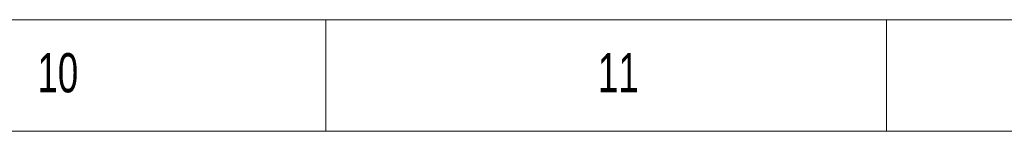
# Model space of a CAD drawing. Header units: millimetres. Extents: x 25069 to 61396, y 8621 to 21558.
# Tile 58 of 256: x 27537 to 27833, y 16586 to 16620. Entities that reach past the tile are written whole.
import ezdxf

# ---------------------------------------------------------------- set-up
doc = ezdxf.new("R2010")
doc.units = ezdxf.units.MM
doc.layers.add('10', color=7, linetype='Continuous')
doc.styles.add('SLDTEXTSTYLE5', font='TXT', dxfattribs={"width": 0.7})

msp = doc.modelspace()

# ---------------------------------------------------------------- linework, layer by layer
at = {"layer": '10', "lineweight": 18}
for p, q in [((29937.52, 16619.67), (25942.48, 16619.67)), ((27629.2, 16619.67), (27629.2, 16586.238)), ((27797.2, 16619.67), (27797.2, 16586.238)), ((29903.92, 16586.238), (26026.48, 16586.238))]:
    msp.add_line(p, q, dxfattribs=at)

# ---------------------------------------------------------------- texts
at = {"layer": '10', "lineweight": 18, "char_height": 11.76, "attachment_point": 2, "style": 'SLDTEXTSTYLE5'}
for s, insert in [('10', (27548.859, 16609.656)), ('11', (27716.859, 16609.656))]:
    msp.add_mtext(s, dxfattribs=dict(at, insert=insert))

doc.saveas('drawing.dxf')
